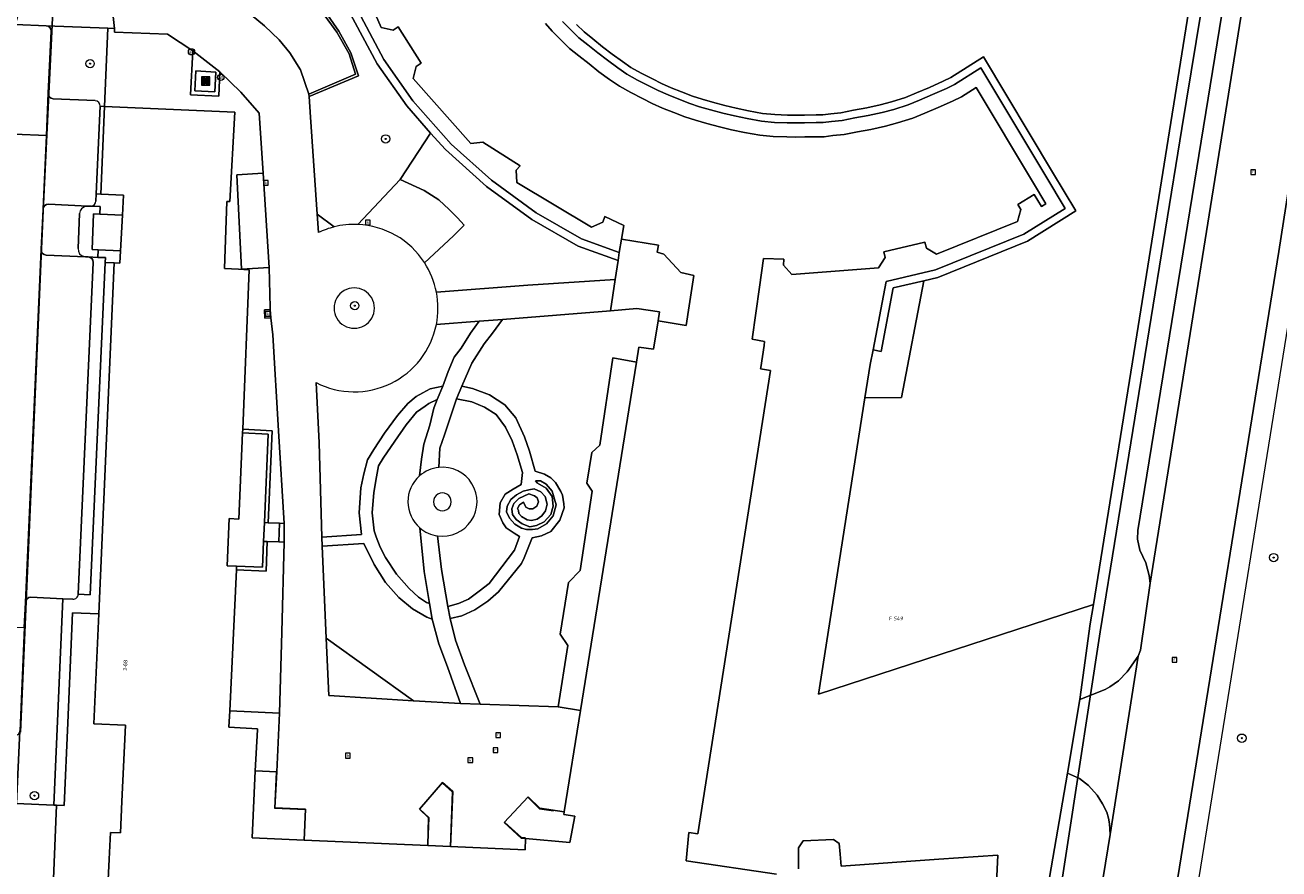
# Model space of a CAD drawing. Header units: metres. Extents: x 207466 to 209466, y 475780 to 477780.
# Tile 16 of 189: x 207901 to 208021, y 476201 to 476282. Entities that reach past the tile are written whole.
import ezdxf
from ezdxf.enums import TextEntityAlignment as Align

# ---------------------------------------------------------------- set-up
doc = ezdxf.new("R2010")
doc.units = ezdxf.units.M
doc.linetypes.add('IE-TERREINAFSCHEIDING-KUNSTMATIG', pattern=[0])
doc.layers.get('0').update_dxf_attribs({"color": 253, "linetype": 'CONTINUOUS'})
for name, color, linetype, lineweight, true_color in [('B-RO-GR-BEPLANTING_CULTUUR_BODEMBEDEKKER-GV', 7, 'CONTINUOUS', 0, 0x6d8a47), ('B-RO-GR-BEPLANTING_CULTUUR_HEESTERS-GV', 7, 'CONTINUOUS', 0, 0x6d8a47), ('B-RO-GR-BEPLANTING_CULTUUR_VASTE PLANTENVAK-GV', 7, 'CONTINUOUS', 0, 0x6d8a47), ('B-RO-GR-BOOM-S', 7, 'CONTINUOUS', 0, 0x6d8a47), ('B-RO-GR-GROENVOORZIENING-GV', 7, 'CONTINUOUS', 0, 0x6d8a47), ('B-RO-OG-BEBOUWING-GV', 7, 'CONTINUOUS', 0, 0xa50000), ('B-RO-OG-BEBOUWING_BORDES-GV', 7, 'CONTINUOUS', 0, 0xa50000)]:
    doc.layers.add(name, color=color, linetype=linetype, lineweight=lineweight, true_color=true_color)
for name, color, linetype, lineweight in [('B-RO-IE-MEUBILAIR_WEGMEUBILAIR-S', 253, 'CONTINUOUS', 0), ('B-RO-IE-TERREINAFSCHEIDING_KUNSTMATIG_HEKWERK-G', 253, 'IE-TERREINAFSCHEIDING-KUNSTMATIG', 0), ('B-RO-IE-TERREINAFSCHEIDING_KUNSTMATIG_MUUR-GV', 253, 'CONTINUOUS', 0), ('B-RO-OG-BEBOUWING-T18', 7, 'CONTINUOUS', 0), ('B-RO-OG-TERREIN_CULTUURSCHEIDING-GV', 253, 'CONTINUOUS', 0), ('B-RO-RI-GWA_KOLK-S', 253, 'CONTINUOUS', 0), ('B-RO-RI-GWA_RIOOLPUT-S', 253, 'CONTINUOUS', 0), ('B-RO-VH-ONVERHARD-GV', 253, 'CONTINUOUS', 0), ('B-RO-VH-VERHARDING_BEDRIJFSVLOERPLAAT-GV', 253, 'CONTINUOUS', 0), ('B-RO-VH-VERHARDING_BETON-GV', 253, 'CONTINUOUS', 0), ('B-RO-VH-VERHARDING_BETONSTRAATSTEEN-GV', 253, 'CONTINUOUS', 0), ('B-RO-VH-VERHARDING_GRASBETONSTEEN-GV', 253, 'CONTINUOUS', 0), ('B-RO-VH-VERHARDING_STRAATBAKSTEEN-GV', 253, 'CONTINUOUS', 0), ('B-RO-VH-VERHARDING_TEGEL-GV', 253, 'CONTINUOUS', 0), ('B-RO-VW-AFSLUITPAAL-S', 253, 'CONTINUOUS', 0), ('B-WE-KG-GRENS_PERCEEL-GV', 150, 'CONTINUOUS', 18), ('B-WE-KG-GRENS_PERCEEL-S', 150, 'CONTINUOUS', 25)]:
    doc.layers.add(name, color=color, linetype=linetype, lineweight=lineweight)
doc.styles.add('NLCS-ISO', font='NLCS-ISO.ttf')
doc.styles.add('NLCS-ISO-M200-T18', font='NLCS-ISO.ttf', dxfattribs={"height": 1.8})

# ---------------------------------------------------------------- blocks, each defined once
blk = doc.blocks.new('SIE-WEG_AFVAL_APART_PLAATS-SO1')
at = {"linetype": 'Continuous'}
for points in [[(-1.5, -1.5), (-0.25, -1.5), (-0.25, 1.5), (-1.5, 1.5)], [(1.5, 1.5), (0.25, 1.5), (0.25, -1.5), (1.5, -1.5)]]:
    blk.add_hatch(color=0, dxfattribs=at).paths.add_polyline_path(points)
h = blk.add_hatch(color=0, dxfattribs=at)
h.paths.add_polyline_path([(-1.5, -1.5), (-0.25, -1.5), (-0.25, 1.5), (-1.5, 1.5)])
h.paths.add_polyline_path([(1.5, 1.5), (0.25, 1.5), (0.25, -1.5), (1.5, -1.5)])
at = {"color": 0, "linetype": 'ByBlock', "lineweight": -2, "flags": 128}
for points in [[(-2, -2), (2, -2), (2, 2), (-2, 2), (-2, -2)], [(-1.5, -1.5), (-0.25, -1.5), (-0.25, 1.5), (-1.5, 1.5), (-1.5, -1.5)]]:
    blk.add_lwpolyline(points, dxfattribs=at)
at = {"color": 0, "linetype": 'ByBlock', "lineweight": -2, "extrusion": (0, 0, -1), "flags": 128}
blk.add_lwpolyline([(-1.5, -1.5), (-0.25, -1.5), (-0.25, 1.5), (-1.5, 1.5), (-1.5, -1.5)], dxfattribs=at)
blk = doc.blocks.new('SVW-AFSLUITPAAL-SO1')
at = {"lineweight": -2}
blk.add_circle((0, 0), 1.5, dxfattribs=at)
at = {"lineweight": -2, "insert": (0, 0), "char_height": 1.8, "attachment_point": 5, "line_spacing_factor": 0.8, "style": 'NLCS-ISO'}
blk.add_mtext('{\\C256;af}', dxfattribs=at)
blk = doc.blocks.new('SRI-KOLK-SO1')
at = {"color": 0, "linetype": 'ByBlock', "lineweight": -2, "flags": 128}
blk.add_lwpolyline([(-1.125, -1.125), (1.125, -1.125), (1.125, 1.125), (-1.125, 1.125), (-1.125, -1.125)], dxfattribs=at)
at = {"color": 0, "linetype": 'ByBlock', "lineweight": -2, "insert": (0, 0), "char_height": 1.5, "attachment_point": 5, "line_spacing_factor": 0.8, "style": 'NLCS-ISO'}
blk.add_mtext('{\\C0;k}', dxfattribs=at)
blk = doc.blocks.new('SRI-PUT_INSPECTIEPUT_RIOOLPUT-SO1')
at = {"color": 0, "linetype": 'ByBlock', "lineweight": -2, "flags": 128}
blk.add_lwpolyline([(-1.125, -1.125), (1.125, -1.125), (1.125, 1.125), (-1.125, 1.125), (-1.125, -1.125)], dxfattribs=at)
at = {"color": 0, "linetype": 'ByBlock', "lineweight": -2, "insert": (0, 0.2828), "char_height": 1.5, "attachment_point": 5, "line_spacing_factor": 0.8, "style": 'NLCS-ISO'}
blk.add_mtext('{\\C0;r}', dxfattribs=at)
blk = doc.blocks.new('SGR-BOOM_01-SO1')
at = {"linetype": 'Continuous'}
h = blk.add_hatch(color=0, dxfattribs=at)
edge = h.paths.add_edge_path()
edge.add_arc((0, 0), 0.25, 0, 360)
at = {"color": 0, "linetype": 'ByBlock', "lineweight": -2}
for radius in [2, 0.25]:
    blk.add_circle((0, 0), radius, dxfattribs=at)
blk = doc.blocks.new('SKG-PERCEELNUMMER-SO')
at = {"style": 'NLCS-ISO', "oblique": 10, "flags": 1}
blk.add_attdef('GEMEENTECODE', text='', height=1.8, dxfattribs=at).set_placement((0, 2.55), align=Align.MIDDLE_CENTER)
at = {"style": 'NLCS-ISO', "oblique": 10}
blk.add_attdef('SECTIE', text='', height=1.8, dxfattribs=at).set_placement((-0.5, 0), align=Align.MIDDLE_RIGHT)
blk.add_attdef('PERCEELNUMMER', text='', height=1.8, dxfattribs=at).set_placement((0.5, 0), align=Align.MIDDLE_LEFT)

msp = doc.modelspace()

# ---------------------------------------------------------------- linework, layer by layer
at = {"layer": 'B-RO-GR-BEPLANTING_CULTUUR_BODEMBEDEKKER-GV', "flags": 128}
for points in [[(207940.23, 476271.23), (207937.33, 476266.8), (207939.62, 476265.75), (207941, 476264.86), (207942.01, 476263.93), (207942.81, 476263.12), (207943.43, 476262.44), (207942.41, 476261.41), (207939.65, 476258.84)], [(207940.79, 476256.01), (207949.51, 476256.68), (207957.85, 476257.24), (207958.13, 476259.04), (207954.32, 476260.43), (207949.9, 476262.97), (207945.56, 476266.11), (207941.64, 476269.65), (207940.23, 476271.23)], [(207987.34, 476257.12), (207984.41, 476256.43), (207983.26, 476250.36), (207982.52, 476250.5), (207982.23, 476249.11), (207981.7, 476245.93), (207985.22, 476245.95), (207987.34, 476257.12)]]:
    msp.add_lwpolyline(points, dxfattribs=at)
at = {"layer": 'B-RO-GR-BEPLANTING_CULTUUR_BODEMBEDEKKER-GV'}
msp.add_arc((207932.91, 476254.49), 8.02, 10.9319, 32.8662, dxfattribs=at)
at = {"layer": 'B-RO-GR-BEPLANTING_CULTUUR_HEESTERS-GV', "flags": 128}
for points in [[(207909.39, 476281.24), (207903.49, 476281.48), (207903.68, 476281.43), (207903.84, 476281.32), (207903.94, 476281.15), (207903.97, 476280.96), (207903.7, 476275.03), (207903.73, 476274.83), (207903.83, 476274.67), (207903.99, 476274.55), (207904.18, 476274.5), (207908.17, 476274.33)], [(207908.65, 476273.8), (207909.07, 476273.78), (207909.39, 476281.24)], [(207924.23, 476267.39), (207923.86, 476273.12), (207922.08, 476275.13), (207920.1, 476277.09), (207919.98, 476274.74), (207917.29, 476274.88), (207917.51, 476279.08), (207915.09, 476280.69), (207910.03, 476280.87), (207910.01, 476281.22), (207909.39, 476281.24), (207909.07, 476273.78), (207921.51, 476273.21), (207921.05, 476264.69), (207920.75, 476264.7), (207920.54, 476258.27), (207921.86, 476258.21), (207922.9, 476258.16), (207922.29, 476242.93), (207925.08, 476242.78), (207924.71, 476233.99), (207925.8, 476233.94), (207926.24, 476233.92), (207925.7, 476242.78), (207925.16, 476251.93), (207924.95, 476253.58), (207924.4, 476253.54), (207924.35, 476254.34), (207924.9, 476254.38), (207924.89, 476254.55), (207924.79, 476258.39), (207922.16, 476258.23), (207921.71, 476267.25), (207924.23, 476267.39)], [(207907.82, 476264.24), (207907.72, 476264.24), (207908.65, 476264.2), (207908.62, 476263.47), (207910.79, 476263.38), (207910.89, 476265.29)], [(207910.89, 476265.29), (207908.71, 476265.4), (207908.28, 476265.42), (207908.24, 476264.72)], [(207910.61, 476259.98), (207908.48, 476260.08), (207908.44, 476259.35), (207909.15, 476259.32), (207909.13, 476258.85), (207909.98, 476258.81), (207910.55, 476258.78), (207910.61, 476259.98)], [(207926.23, 476232.12), (207925.72, 476232.15), (207924.62, 476232.2), (207924.51, 476229.37), (207921.67, 476229.49), (207921.04, 476216.02), (207925.78, 476215.8), (207926, 476223.53), (207926.23, 476232.12)], [(207900.66, 476207.16), (207904.22, 476207.01), (207905.08, 476226.72), (207902.04, 476226.86), (207901.85, 476226.83), (207901.68, 476226.73), (207901.57, 476226.57), (207901.52, 476226.38), (207901.41, 476223.99), (207900.97, 476214.11), (207900.66, 476207.16)]]:
    msp.add_lwpolyline(points, dxfattribs=at)
at = {"layer": 'B-RO-GR-BEPLANTING_CULTUUR_HEESTERS-GV'}
for centre, radius, start, end in [((207908.15, 476273.82), 0.502, 357.6963, 87.1454), ((207907.75, 476264.74), 0.499, 278.6007, 357.5323)]:
    msp.add_arc(centre, radius, start, end, dxfattribs=at)
at = {"layer": 'B-RO-GR-BEPLANTING_CULTUUR_VASTE PLANTENVAK-GV', "flags": 128}
for points in [[(207959.9, 476249.34), (207960.13, 476250.77), (207961.53, 476250.59), (207961.96, 476253.29), (207962.1, 476254.15), (207959.92, 476254.45), (207957.41, 476254.24), (207947.1, 476253.42), (207946.15, 476252.11), (207945.35, 476251.07), (207944.15, 476249.25), (207943.22, 476247.04), (207944.23, 476246.82), (207945.84, 476246.22), (207947.32, 476245.25), (207948.36, 476244.01), (207949.19, 476242.2), (207949.67, 476240.82), (207950.22, 476238.92), (207951.11, 476238.63), (207951.7, 476238.28), (207952.17, 476237.84), (207952.66, 476236.98), (207952.83, 476236.62), (207952.97, 476235.81), (207952.98, 476235.42), (207952.57, 476234.23), (207951.72, 476233.16), (207950.81, 476232.74), (207949.94, 476232.56), (207949.15, 476230.64), (207948.91, 476230.09), (207946.7, 476227.38), (207945.7, 476226.5), (207944.44, 476225.66), (207943.2, 476225.08), (207942.08, 476224.83), (207942.61, 476222.76), (207943.47, 476220.41), (207944.95, 476216.66), (207952.41, 476216.39), (207953.33, 476222.27), (207952.6, 476223.34), (207953.41, 476228.29), (207954.5, 476229.42), (207955.65, 476237.02), (207955.15, 476237.77), (207955.63, 476240.71), (207956.39, 476241.4), (207957.64, 476249.74), (207959.9, 476249.34)], [(207929.29, 476247.38), (207929.58, 476241.62), (207929.83, 476232.61), (207933.62, 476232.87), (207933.4, 476234.94), (207933.55, 476237.33), (207933.85, 476238.66), (207934.2, 476240.01), (207934.81, 476241), (207935.82, 476242.54), (207937.05, 476244.24), (207938.06, 476245.38), (207938.84, 476246.04), (207939.48, 476246.39), (207940.19, 476246.79), (207941.38, 476247.05), (207941.91, 476248.43), (207942.49, 476249.82), (207943.14, 476250.68), (207944.03, 476252.11), (207944.85, 476253.26)], [(207944.85, 476253.26), (207940.77, 476252.93)], [(207939.16, 476238.46), (207939.35, 476240.06), (207939.59, 476241.49), (207940.15, 476243.31), (207940.55, 476244.93), (207940.85, 476245.77), (207940.06, 476245.38), (207939.71, 476245.13), (207938.87, 476244.54), (207937.89, 476243.35), (207936.8, 476241.77), (207935.68, 476240.16), (207935.26, 476239.43), (207935.05, 476238.36), (207934.81, 476236.87), (207934.65, 476234.95), (207934.84, 476233.23), (207935.04, 476232.64), (207935.42, 476231.65), (207935.92, 476230.67), (207936.96, 476229.06), (207938.17, 476227.72), (207939.08, 476226.89), (207939.84, 476226.38), (207940.12, 476226.27), (207939.6, 476229.34), (207939.2, 476233.5)], [(207946.87, 476235.88), (207947.36, 476236.71), (207948.11, 476237.21), (207948.89, 476237.65), (207949, 476238.78), (207948.51, 476240.49), (207948.02, 476241.81), (207947.38, 476243.11), (207946.49, 476244.33), (207945.39, 476245.03), (207944.18, 476245.54), (207942.7, 476245.82), (207941.54, 476242.38), (207941.12, 476241.13), (207941, 476239.28)], [(207950.25, 476237.98), (207950.43, 476237.77), (207951.28, 476237.3), (207951.83, 476236.51), (207951.94, 476235.58), (207951.72, 476234.77), (207951.06, 476234.07), (207950.34, 476233.72), (207949.71, 476233.61), (207948.96, 476233.87), (207948.41, 476234.29), (207948.04, 476234.79), (207947.98, 476235.33), (207948.19, 476235.84), (207948.65, 476236.32), (207949.61, 476236.74), (207950.14, 476236.57), (207950.41, 476236.37), (207950.53, 476235.98), (207950.38, 476235.57), (207949.99, 476235.32), (207949.65, 476235.33), (207949.34, 476235.48), (207949.09, 476235.95), (207948.72, 476235.7), (207948.54, 476235.34), (207948.62, 476235.16), (207948.67, 476234.86), (207948.92, 476234.59), (207949.44, 476234.27), (207949.86, 476234.21), (207950.4, 476234.34), (207950.84, 476234.66), (207951.21, 476235.12), (207951.36, 476235.76), (207951.16, 476236.48), (207950.75, 476236.95), (207950.12, 476237.22), (207949.6, 476237.12), (207949.08, 476237.01), (207948.44, 476236.65), (207947.89, 476236.21), (207947.54, 476235.56), (207947.48, 476235.02), (207947.77, 476234.42), (207948.27, 476233.84), (207948.9, 476233.46), (207949.39, 476233.35), (207949.96, 476233.35), (207950.47, 476233.41), (207951.3, 476233.89), (207951.93, 476234.65), (207952.21, 476235.71), (207951.83, 476236.99), (207951.28, 476237.66), (207950.71, 476237.99), (207950.25, 476237.98)], [(207940.89, 476232.73), (207941.26, 476229.53), (207941.87, 476225.97), (207942.88, 476226.27), (207943.86, 476226.67), (207944.85, 476227.44), (207945.81, 476228.18), (207948.24, 476231.36), (207948.72, 476232.67), (207948.2, 476232.99), (207947.43, 476233.5), (207947.12, 476233.97), (207946.78, 476234.78), (207946.87, 476235.88)], [(207939.86, 476224.96), (207938.49, 476225.76), (207937.19, 476226.85), (207935.92, 476228.27), (207934.83, 476229.99), (207933.84, 476232.02), (207929.87, 476231.75), (207930.26, 476222.95), (207938.58, 476216.98), (207943.07, 476216.7), (207941.84, 476220.21), (207941.02, 476222.43), (207940.38, 476224.78), (207939.86, 476224.96)]]:
    msp.add_lwpolyline(points, dxfattribs=at)
at = {"layer": 'B-RO-GR-BEPLANTING_CULTUUR_VASTE PLANTENVAK-GV'}
for centre, radius, start, end in [((207932.93, 476254.5), 8, 242.8972, 348.6986), ((207941.36, 476236), 3.3, 261.7109, 96.2934), ((207941.36, 476236), 3.3, 131.74, 229.1841), ((207941.35, 476235.99), 0.85, 119.9957, 240.0043), ((207941.35, 476235.99), 0.85, 0.0084, 119.9998), ((207941.35, 476235.99), 0.85, 240.0002, 359.9916)]:
    msp.add_arc(centre, radius, start, end, dxfattribs=at)
at = {"layer": 'B-RO-GR-GROENVOORZIENING-GV', "flags": 128}
for points in [[(207932.32, 476283.08), (207935.11, 476277.84), (207937.94, 476273.82), (207940.23, 476271.23), (207941.64, 476269.65), (207945.56, 476266.11), (207949.9, 476262.97), (207954.32, 476260.43), (207958.13, 476259.04), (207958.24, 476259.81), (207954.65, 476261.12), (207950.32, 476263.61), (207946.04, 476266.71), (207942.18, 476270.18), (207938.53, 476274.29), (207935.76, 476278.24), (207933.01, 476283.41)], [(207952.82, 476281.88), (207953.64, 476281.06), (207954.39, 476280.33), (207955.25, 476279.65), (207956.19, 476278.89), (207957.12, 476278.18), (207958.11, 476277.46), (207958.97, 476276.85), (207960, 476276.29), (207961.07, 476275.74), (207961.98, 476275.28), (207962.91, 476274.87), (207963.94, 476274.46), (207964.99, 476274.06), (207965.93, 476273.74), (207966.97, 476273.45), (207968.16, 476273.13), (207969.25, 476272.86), (207970.46, 476272.61), (207971.85, 476272.37), (207973.07, 476272.25), (207974.29, 476272.2), (207975.08, 476272.19), (207975.96, 476272.2), (207977.06, 476272.22), (207977.74, 476272.23), (207978.53, 476272.33), (207979.54, 476272.42), (207980.77, 476272.68), (207982.04, 476272.9), (207983.36, 476273.19), (207984.47, 476273.49), (207985.85, 476273.91), (207986.94, 476274.37), (207988.18, 476274.9), (207989.53, 476275.49), (207990.28, 476275.86), (207992.81, 476277.47), (207999, 476267.12), (208000.84, 476264.03), (207996.9, 476261.55), (207988.45, 476258.15), (207983.76, 476257.05), (207982.52, 476250.5), (207983.26, 476250.36), (207984.41, 476256.43), (207987.34, 476257.12), (207988.68, 476257.43), (207997.24, 476260.88), (208001.86, 476263.79), (207999.64, 476267.5), (207993.06, 476278.52), (207989.92, 476276.52), (207989.21, 476276.17), (207987.88, 476275.58), (207986.65, 476275.06), (207985.59, 476274.62), (207984.27, 476274.21), (207983.19, 476273.92), (207981.9, 476273.63), (207980.63, 476273.42), (207979.42, 476273.16), (207978.45, 476273.07), (207977.69, 476272.98), (207977.05, 476272.97), (207975.95, 476272.95), (207975.08, 476272.94), (207974.31, 476272.95), (207973.12, 476273), (207971.95, 476273.11), (207970.6, 476273.35), (207969.42, 476273.6), (207968.34, 476273.85), (207967.17, 476274.17), (207966.16, 476274.45), (207965.24, 476274.76), (207964.21, 476275.16), (207963.2, 476275.56), (207962.3, 476275.96), (207961.41, 476276.41), (207960.35, 476276.95), (207959.37, 476277.49), (207958.55, 476278.07), (207957.57, 476278.78), (207956.65, 476279.48), (207955.71, 476280.23)], [(207955.71, 476280.23), (207954.89, 476280.9), (207954.17, 476281.59)], [(207904.22, 476207.01), (207904.47, 476207), (207905.22, 476206.97), (207905.56, 476214.88), (207906.02, 476225.39), (207908.52, 476225.28), (207909.98, 476258.81), (207909.13, 476258.85), (207907.71, 476227.1), (207906.56, 476227.15)], [(207906.04, 476226.68), (207905.08, 476226.72), (207904.22, 476207.01)]]:
    msp.add_lwpolyline(points, dxfattribs=at)
at = {"layer": 'B-RO-GR-GROENVOORZIENING-GV'}
for centre, radius, start, end in [((207932.93, 476254.5), 1.93, 120.0043, 239.9957), ((207932.93, 476254.5), 1.93, 359.9941, 120.0027), ((207932.93, 476254.5), 1.93, 239.9973, 0.0059), ((207906.06, 476227.18), 0.499, 267.3049, 357.5368)]:
    msp.add_arc(centre, radius, start, end, dxfattribs=at)
at = {"layer": 'B-RO-IE-TERREINAFSCHEIDING_KUNSTMATIG_HEKWERK-G', "flags": 128}
for points in [[(207925.48, 476210.15), (207925.3, 476206.7), (207928.23, 476206.57), (207928.1, 476203.67)], [(207941.35, 476209.09), (207942.3, 476208.28), (207942.08, 476203.05)], [(207949.56, 476207.72), (207950.63, 476206.66), (207951.96, 476206.46)], [(207940.03, 476204.19), (207940.08, 476205.8), (207939.21, 476206.62)], [(207949.29, 476203.87), (207948.9, 476203.9), (207947.33, 476205.35)]]:
    msp.add_lwpolyline(points, dxfattribs=at)
at = {"layer": 'B-RO-IE-TERREINAFSCHEIDING_KUNSTMATIG_MUUR-GV', "flags": 128}
for points in [[(207933.33, 476276.69), (207932.62, 476278.88), (207931.46, 476280.95), (207930.14, 476282.85), (207928.61, 476284.47), (207926.53, 476286.34), (207924.59, 476287.7), (207921.87, 476283.52), (207922.01, 476283.42), (207924.65, 476287.41), (207926.39, 476286.18), (207928.43, 476284.35), (207929.91, 476282.76), (207931.27, 476280.88), (207932.44, 476278.79), (207933.05, 476276.84), (207928.58, 476274.94), (207928.61, 476274.73), (207933.33, 476276.69)], [(207925.08, 476242.78), (207922.29, 476242.93), (207922.27, 476242.58), (207924.71, 476242.45), (207924.36, 476234.01), (207924.71, 476233.99), (207925.08, 476242.78)], [(207921.68, 476229.84), (207921.67, 476229.49), (207924.51, 476229.37), (207924.62, 476232.2), (207924.27, 476232.21), (207924.18, 476229.73), (207921.68, 476229.84)]]:
    msp.add_lwpolyline(points, dxfattribs=at)
at = {"layer": 'B-RO-OG-BEBOUWING-GV', "flags": 128}
for points in [[(207932.19, 476288.92), (207935.49, 476281.31), (207936.65, 476281.07), (207937.12, 476281.39), (207939.33, 476277.9), (207938.85, 476277.6), (207938.57, 476276.45), (207944.06, 476270.23), (207945.23, 476270.36), (207948.77, 476268.1), (207948.4, 476267.67), (207948.48, 476266.49), (207955.6, 476262.23), (207956.68, 476262.72), (207956.88, 476263.25), (207958.7, 476262.39), (207958.47, 476261.1), (207962.01, 476260.51), (207961.86, 476259.86), (207962.5, 476259.65), (207964.12, 476257.9), (207965.36, 476257.6), (207964.94, 476254.73), (207964.65, 476252.84), (207961.96, 476253.29), (207961.53, 476250.59), (207960.13, 476250.77), (207959.9, 476249.34), (207954.56, 476216.05), (207953, 476206.35), (207952.97, 476206.12), (207954.01, 476205.96), (207953.53, 476203.44), (207949.29, 476203.82), (207949.27, 476202.73), (207942.13, 476203.05), (207939.95, 476203.14), (207928.15, 476203.67), (207923.17, 476203.89), (207923.48, 476210.29), (207923.68, 476214.2), (207923.68, 476214.28), (207920.96, 476214.44), (207921.04, 476216.02), (207921.67, 476229.49), (207921.68, 476229.84), (207920.78, 476229.88), (207920.99, 476234.38), (207921.89, 476234.34), (207922.27, 476242.58), (207922.29, 476242.93), (207922.9, 476258.16), (207921.86, 476258.21), (207920.54, 476258.27), (207920.75, 476264.7), (207921.05, 476264.69), (207921.51, 476273.21), (207909.07, 476273.78), (207908.71, 476265.4), (207910.89, 476265.29), (207910.79, 476263.38), (207910.61, 476259.98), (207910.55, 476258.78), (207909.98, 476258.81), (207908.52, 476225.28), (207908.06, 476214.77), (207911.07, 476214.65), (207910.74, 476207.36), (207910.61, 476204.35), (207909.65, 476204.39), (207909.53, 476201.83), (207909.34, 476197.92)], [(207973.28, 476200.39), (207964.64, 476201.67), (207964.89, 476204.39), (207965.75, 476204.26), (207972.71, 476248.53), (207971.74, 476248.71), (207971.76, 476248.83), (207972.08, 476250.94), (207972.13, 476251.32), (207970.95, 476251.53), (207971.65, 476256.51), (207972.03, 476259.23), (207973.98, 476259.18), (207973.95, 476258.6), (207974.74, 476257.72), (207983.01, 476258.34), (207983.66, 476259.32), (207983.53, 476259.89), (207987.46, 476260.81), (207987.59, 476260.24), (207988.57, 476259.66), (207996.3, 476262.77), (207996.62, 476263.91), (207996.34, 476264.41), (207997.9, 476265.34), (207998.58, 476264.21), (207999, 476264.47), (207997.84, 476266.43), (207992.36, 476275.59), (207990.95, 476274.68), (207990.1, 476274.27), (207988.72, 476273.66), (207987.46, 476273.12), (207986.31, 476272.64), (207984.84, 476272.19), (207983.69, 476271.88), (207982.3, 476271.57), (207981.02, 476271.35), (207979.74, 476271.09), (207978.67, 476270.98), (207977.82, 476270.88), (207977.08, 476270.88), (207975.98, 476270.85), (207975.08, 476270.84), (207974.26, 476270.85), (207972.97, 476270.91), (207971.67, 476271.03), (207970.2, 476271.29), (207968.96, 476271.55), (207967.82, 476271.82), (207966.62, 476272.15), (207965.54, 476272.45), (207964.53, 476272.79), (207963.45, 476273.2), (207962.38, 476273.62), (207961.4, 476274.06), (207960.46, 476274.53), (207959.36, 476275.09), (207958.26, 476275.7), (207957.33, 476276.36), (207956.31, 476277.09), (207955.36, 476277.83), (207954.4, 476278.59), (207953.5, 476279.32), (207952.7, 476280.09), (207951.84, 476280.96), (207951.19, 476281.7)], [(207993.8, 476189.55), (207994.42, 476202.22), (207988.79, 476201.83), (207979.44, 476201.18), (207979.34, 476202.33), (207979.25, 476203.34), (207978.73, 476203.73), (207975.82, 476203.58), (207975.39, 476202.93), (207975.39, 476202.04), (207975.38, 476200.9)]]:
    msp.add_lwpolyline(points, dxfattribs=at)
at = {"layer": 'B-RO-OG-BEBOUWING_BORDES-GV', "flags": 128}
msp.add_lwpolyline([(207908.02, 476263.5), (207907.88, 476260.1), (207908.48, 476260.08), (207910.61, 476259.98), (207910.79, 476263.38), (207908.62, 476263.47), (207908.02, 476263.5)], dxfattribs=at)
at = {"layer": 'B-RO-OG-TERREIN_CULTUURSCHEIDING-GV', "flags": 128}
for points in [[(208030.34, 476312.93), (208029.85, 476313.01), (208026.83, 476294.46), (208023.99, 476277.51), (208021.25, 476259.9), (208011.61, 476200.08), (208011.14, 476197.12), (208012.78, 476196.76), (208011.63, 476189.55)], [(208013.65, 476189.55), (208031.03, 476189.55), (208031.92, 476194.58), (208032.42, 476197.44), (208032.75, 476199.28), (208032.88, 476200.08), (208034.41, 476209.94), (208034.83, 476212.57), (208036.46, 476223.03), (208038.34, 476230.01), (208043.26, 476259.47), (208045.89, 476276.4), (208049, 476294.96), (208050.99, 476308), (208031.5, 476310.73), (208028.81, 476294.14), (208025.97, 476277.19), (208023.22, 476259.58), (208013.62, 476200.08), (208013.39, 476198.67), (208015.05, 476198.3), (208013.65, 476189.55)], [(207954.17, 476281.59), (207954.89, 476280.9), (207955.71, 476280.23), (207956.65, 476279.48), (207957.57, 476278.78), (207958.55, 476278.07), (207959.37, 476277.49), (207960.35, 476276.95), (207961.41, 476276.41), (207962.3, 476275.96), (207963.2, 476275.56), (207964.21, 476275.16), (207965.24, 476274.76), (207966.16, 476274.45), (207967.17, 476274.17), (207968.34, 476273.85), (207969.42, 476273.6), (207970.6, 476273.35), (207971.95, 476273.11), (207973.12, 476273), (207974.31, 476272.95), (207975.08, 476272.94), (207975.95, 476272.95), (207977.05, 476272.97), (207977.69, 476272.98), (207978.45, 476273.07), (207979.42, 476273.16), (207980.63, 476273.42), (207981.9, 476273.63), (207983.19, 476273.92), (207984.27, 476274.21), (207985.59, 476274.62), (207986.65, 476275.06), (207987.88, 476275.58), (207989.21, 476276.17), (207989.92, 476276.52), (207993.06, 476278.52), (207999.64, 476267.5), (208001.86, 476263.79), (207997.24, 476260.88), (207988.68, 476257.43), (207987.34, 476257.12), (207985.22, 476245.95), (207981.7, 476245.93), (207977.28, 476217.6), (208003.55, 476226.19), (208007.69, 476251.94), (208014.62, 476295.15)], [(207917.83, 476285.08), (207918.08, 476285.73), (207919.02, 476285.38), (207918.77, 476284.72), (207920.31, 476284.13), (207921.87, 476283.52), (207924.59, 476287.7), (207926.53, 476286.34), (207928.61, 476284.47), (207930.14, 476282.85), (207931.46, 476280.95), (207932.62, 476278.88), (207933.33, 476276.69), (207928.61, 476274.73), (207928.74, 476272.76), (207929.38, 476263.49), (207931.01, 476262.26)], [(207933.27, 476262.49), (207937.33, 476266.8), (207940.23, 476271.23), (207937.94, 476273.82), (207935.11, 476277.84), (207932.32, 476283.08)], [(208023.22, 476259.58), (208013.62, 476200.08), (208013.39, 476198.67), (208015.05, 476198.3), (208013.65, 476189.55)]]:
    msp.add_lwpolyline(points, dxfattribs=at)
at = {"layer": 'B-RO-OG-TERREIN_CULTUURSCHEIDING-GV'}
msp.add_arc((207932.93, 476254.54), 7.96, 87.5586, 103.963, dxfattribs=at)
at = {"layer": 'B-RO-VH-ONVERHARD-GV', "flags": 128}
for points in [[(207933.01, 476283.41), (207935.76, 476278.24), (207938.53, 476274.29), (207942.18, 476270.18), (207946.04, 476266.71), (207950.32, 476263.61), (207954.65, 476261.12), (207958.24, 476259.81), (207958.47, 476261.1), (207958.7, 476262.39), (207956.88, 476263.25), (207956.68, 476262.72), (207955.6, 476262.23), (207948.48, 476266.49), (207948.4, 476267.67), (207948.77, 476268.1), (207945.23, 476270.36), (207944.06, 476270.23), (207938.57, 476276.45), (207938.85, 476277.6), (207939.33, 476277.9), (207937.12, 476281.39), (207936.65, 476281.07), (207935.49, 476281.31), (207932.19, 476288.92)], [(207951.19, 476281.7), (207951.84, 476280.96), (207952.7, 476280.09), (207953.5, 476279.32), (207954.4, 476278.59), (207955.36, 476277.83), (207956.31, 476277.09), (207957.33, 476276.36), (207958.26, 476275.7), (207959.36, 476275.09), (207960.46, 476274.53), (207961.4, 476274.06), (207962.38, 476273.62), (207963.45, 476273.2), (207964.53, 476272.79), (207965.54, 476272.45), (207966.62, 476272.15), (207967.82, 476271.82), (207968.96, 476271.55), (207970.2, 476271.29), (207971.67, 476271.03), (207972.97, 476270.91), (207974.26, 476270.85), (207975.08, 476270.84), (207975.98, 476270.85), (207977.08, 476270.88), (207977.82, 476270.88), (207978.67, 476270.98), (207979.74, 476271.09), (207981.02, 476271.35), (207982.3, 476271.57), (207983.69, 476271.88), (207984.84, 476272.19), (207986.31, 476272.64), (207987.46, 476273.12), (207988.72, 476273.66), (207990.1, 476274.27), (207990.95, 476274.68), (207992.36, 476275.59), (207997.84, 476266.43), (207999, 476264.47), (207998.58, 476264.21), (207997.9, 476265.34), (207996.34, 476264.41), (207996.62, 476263.91), (207996.3, 476262.77), (207988.57, 476259.66), (207987.59, 476260.24), (207987.46, 476260.81), (207983.53, 476259.89), (207983.66, 476259.32), (207983.01, 476258.34), (207974.74, 476257.72), (207973.95, 476258.6), (207973.98, 476259.18), (207972.03, 476259.23), (207971.65, 476256.51), (207970.95, 476251.53), (207972.13, 476251.32), (207972.08, 476250.94), (207971.76, 476248.83), (207971.74, 476248.71), (207972.71, 476248.53), (207965.75, 476204.26), (207964.89, 476204.39), (207964.64, 476201.67), (207973.28, 476200.39)], [(208002.25, 476217.09), (208003.24, 476224.33), (208003.55, 476226.19), (207977.28, 476217.6), (207981.7, 476245.93), (207982.23, 476249.11), (207982.52, 476250.5), (207983.76, 476257.05), (207988.45, 476258.15), (207996.9, 476261.55), (208000.84, 476264.03), (207999, 476267.12), (207992.81, 476277.47), (207990.28, 476275.86), (207989.53, 476275.49), (207988.18, 476274.9), (207986.94, 476274.37), (207985.85, 476273.91), (207984.47, 476273.49), (207983.36, 476273.19), (207982.04, 476272.9), (207980.77, 476272.68), (207979.54, 476272.42), (207978.53, 476272.33), (207977.74, 476272.23), (207977.06, 476272.22), (207975.96, 476272.2), (207975.08, 476272.19), (207974.29, 476272.2), (207973.07, 476272.25), (207971.85, 476272.37), (207970.46, 476272.61), (207969.25, 476272.86), (207968.16, 476273.13), (207966.97, 476273.45), (207965.93, 476273.74), (207964.99, 476274.06), (207963.94, 476274.46), (207962.91, 476274.87), (207961.98, 476275.28), (207961.07, 476275.74), (207960, 476276.29), (207958.97, 476276.85), (207958.11, 476277.46), (207957.12, 476278.18), (207956.19, 476278.89), (207955.25, 476279.65), (207954.39, 476280.33), (207953.64, 476281.06), (207952.82, 476281.88)], [(207904.96, 476189.55), (207908.95, 476189.55), (207909.34, 476197.92), (207909.53, 476201.83), (207909.65, 476204.39), (207910.61, 476204.35), (207910.74, 476207.36), (207911.07, 476214.65), (207908.06, 476214.77), (207908.52, 476225.28), (207906.02, 476225.39), (207905.56, 476214.88), (207905.22, 476206.97), (207904.47, 476207), (207903.9, 476192.92), (207905.1, 476192.87), (207904.96, 476189.55)], [(207997.58, 476189.55), (207999.37, 476200.08), (208001.07, 476210.06), (208002.25, 476217.09)], [(207975.38, 476200.9), (207975.39, 476202.04), (207975.39, 476202.93), (207975.82, 476203.58), (207978.73, 476203.73), (207979.25, 476203.34), (207979.34, 476202.33), (207979.44, 476201.18), (207988.79, 476201.83), (207994.42, 476202.22), (207993.8, 476189.55)]]:
    msp.add_lwpolyline(points, dxfattribs=at)
at = {"layer": 'B-RO-VH-VERHARDING_BEDRIJFSVLOERPLAAT-GV', "flags": 128}
for points in [[(207908.62, 476263.47), (207908.65, 476264.2), (207907.72, 476264.24), (207907.47, 476264.25), (207907.33, 476264.24)], [(207906.69, 476263.53), (207906.54, 476260.19)], [(207907.11, 476259.43), (207907.26, 476259.41), (207907.51, 476259.39), (207908.44, 476259.35), (207908.48, 476260.08), (207907.88, 476260.1), (207908.02, 476263.5), (207908.62, 476263.47)], [(207925.8, 476233.94), (207924.71, 476233.99), (207924.36, 476234.01), (207924.27, 476232.21), (207924.62, 476232.2), (207925.72, 476232.15), (207925.8, 476233.94)]]:
    msp.add_lwpolyline(points, dxfattribs=at)
at = {"layer": 'B-RO-VH-VERHARDING_BEDRIJFSVLOERPLAAT-GV'}
for centre, radius, start, end in [((207907.44, 476263.5), 0.747, 98.5198, 177.5326), ((207907.29, 476260.15), 0.75, 177.4206, 256.271)]:
    msp.add_arc(centre, radius, start, end, dxfattribs=at)
at = {"layer": 'B-RO-VH-VERHARDING_BETON-GV', "flags": 128}
for points in [[(207917.81, 476277.16), (207917.71, 476275.26), (207919.61, 476275.16), (207919.71, 476277.06), (207917.81, 476277.16)], [(207910.79, 476263.38), (207908.62, 476263.47), (207908.02, 476263.5), (207907.88, 476260.1), (207908.48, 476260.08), (207910.61, 476259.98), (207910.79, 476263.38)], [(207925.53, 476210.2), (207923.48, 476210.29), (207923.17, 476203.89), (207928.15, 476203.67), (207928.28, 476206.62), (207925.35, 476206.75), (207925.53, 476210.2)], [(207939.95, 476203.14), (207942.13, 476203.05), (207942.35, 476208.3), (207941.35, 476209.16), (207939.15, 476206.62), (207940.03, 476205.78), (207939.95, 476203.14)], [(207953, 476206.35), (207950.65, 476206.7), (207949.56, 476207.79), (207947.26, 476205.34), (207948.88, 476203.85), (207949.29, 476203.82), (207953.53, 476203.44), (207954.01, 476205.96), (207952.97, 476206.12), (207953, 476206.35)]]:
    msp.add_lwpolyline(points, dxfattribs=at)
at = {"layer": 'B-RO-VH-VERHARDING_BETONSTRAATSTEEN-GV', "flags": 128}
for points in [[(208002.81, 476189.55), (208009.95, 476189.55), (208011.14, 476197.12), (208011.61, 476200.08), (208021.25, 476259.9), (208023.99, 476277.51), (208026.83, 476294.46), (208029.85, 476313.01), (208030.1, 476314.49), (208030.33, 476315.99), (208023.17, 476317.1), (208020.31, 476298.09), (208020.22, 476296.75), (208020.02, 476295.73), (208019.35, 476292.34), (208018.67, 476288.89), (208008.98, 476228.21), (208008.06, 476221.8), (208007.84, 476221.24), (208005.14, 476204.19), (208004.49, 476200.08), (208002.81, 476189.55)], [(208018.67, 476288.89), (208018.17, 476287.83), (208017.77, 476287.33), (208017.04, 476286.68), (208016.44, 476285.92), (208016.23, 476285.18), (208007.78, 476233.26), (208007.77, 476232.43), (208008, 476231.38), (208008.56, 476230.16), (208008.88, 476228.95), (208008.98, 476228.21), (208018.67, 476288.89)], [(207922.01, 476283.42), (207924.37, 476281.47), (207925.77, 476280.12), (207926.78, 476278.88), (207927.78, 476277.26), (207928.58, 476274.94), (207933.05, 476276.84), (207932.44, 476278.79), (207931.27, 476280.88), (207929.91, 476282.76), (207928.43, 476284.35), (207926.39, 476286.18), (207924.65, 476287.41), (207922.01, 476283.42)], [(207928.61, 476274.73), (207928.58, 476274.94), (207927.78, 476277.26), (207926.78, 476278.88), (207925.77, 476280.12), (207924.37, 476281.47), (207922.01, 476283.42), (207921.87, 476283.52), (207920.31, 476284.13), (207918.77, 476284.72), (207917.83, 476285.08)], [(207909.8, 476283.23), (207910.01, 476281.22), (207910.03, 476280.87), (207915.09, 476280.69), (207917.51, 476279.08), (207920.1, 476277.09), (207922.08, 476275.13), (207923.86, 476273.12), (207924.23, 476267.39), (207924.79, 476258.39), (207924.89, 476254.55), (207924.9, 476254.38), (207924.95, 476253.58), (207925.16, 476251.93), (207925.7, 476242.78), (207926.24, 476233.92), (207926.23, 476232.12), (207926, 476223.53), (207925.78, 476215.8), (207925.53, 476210.2), (207925.35, 476206.75), (207928.28, 476206.62), (207928.15, 476203.67), (207939.95, 476203.14), (207940.03, 476205.78), (207939.15, 476206.62), (207941.35, 476209.16), (207942.35, 476208.3), (207942.13, 476203.05), (207949.27, 476202.73), (207949.29, 476203.82), (207948.88, 476203.85), (207947.26, 476205.34), (207949.56, 476207.79), (207950.65, 476206.7), (207953, 476206.35), (207954.56, 476216.05), (207952.41, 476216.39), (207944.95, 476216.66), (207943.07, 476216.7), (207938.58, 476216.98), (207930.5, 476217.48), (207930.26, 476222.95), (207929.87, 476231.75), (207929.83, 476232.61), (207929.58, 476241.62), (207929.29, 476247.38)], [(207908.17, 476274.33), (207904.18, 476274.5), (207903.99, 476274.55), (207903.83, 476274.67), (207903.73, 476274.83), (207903.7, 476275.03), (207903.52, 476270.98), (207903.2, 476263.94), (207903.25, 476264.13), (207903.37, 476264.29), (207903.53, 476264.39), (207903.73, 476264.42), (207907.47, 476264.25), (207907.72, 476264.24), (207907.82, 476264.24)], [(207929.5, 476261.73), (207929.38, 476263.49), (207928.74, 476272.76), (207928.61, 476274.73)], [(207908.24, 476264.72), (207908.28, 476265.42), (207908.65, 476273.8)], [(207903.03, 476260.09), (207903.2, 476263.94), (207903.52, 476270.98), (207897.33, 476271.26)], [(207924.23, 476267.39), (207921.71, 476267.25), (207922.16, 476258.23), (207924.79, 476258.39), (207924.23, 476267.39)], [(207942.01, 476263.93), (207941, 476264.86), (207939.62, 476265.75), (207937.33, 476266.8), (207933.27, 476262.49)], [(207939.65, 476258.84), (207942.41, 476261.41), (207943.43, 476262.44), (207942.81, 476263.12), (207942.01, 476263.93)], [(207895.2, 476224.27), (207901.41, 476223.99), (207901.52, 476226.38), (207903.03, 476260.09)], [(207907.98, 476258.87), (207907.95, 476259.07), (207907.85, 476259.23), (207907.69, 476259.35), (207907.51, 476259.39), (207907.26, 476259.41), (207903.51, 476259.57), (207903.32, 476259.62), (207903.16, 476259.73), (207903.06, 476259.9), (207903.03, 476260.09), (207901.52, 476226.38), (207901.57, 476226.57), (207901.68, 476226.73), (207901.85, 476226.83), (207902.04, 476226.86), (207905.08, 476226.72), (207906.04, 476226.68)], [(207906.56, 476227.15), (207907.98, 476258.87)], [(207940.77, 476252.93), (207944.85, 476253.26), (207947.1, 476253.42), (207957.41, 476254.24), (207957.85, 476257.24)], [(207957.85, 476257.24), (207949.51, 476256.68), (207940.79, 476256.01)], [(207924.9, 476254.38), (207924.35, 476254.34), (207924.4, 476253.54), (207924.95, 476253.58), (207924.9, 476254.38)], [(207943.22, 476247.04), (207944.15, 476249.25), (207945.35, 476251.07), (207946.15, 476252.11), (207947.1, 476253.42), (207944.85, 476253.26), (207944.03, 476252.11), (207943.14, 476250.68), (207942.49, 476249.82), (207941.91, 476248.43), (207941.38, 476247.05), (207940.85, 476245.77), (207940.55, 476244.93), (207940.15, 476243.31), (207939.59, 476241.49), (207939.35, 476240.06), (207939.16, 476238.46)], [(207940.85, 476245.77), (207941.38, 476247.05), (207940.19, 476246.79), (207939.48, 476246.39), (207938.84, 476246.04), (207938.06, 476245.38), (207937.05, 476244.24), (207935.82, 476242.54), (207934.81, 476241), (207934.2, 476240.01), (207933.85, 476238.66), (207933.55, 476237.33), (207933.4, 476234.94), (207933.62, 476232.87), (207929.83, 476232.61), (207929.87, 476231.75), (207933.84, 476232.02), (207934.83, 476229.99), (207935.92, 476228.27), (207937.19, 476226.85), (207938.49, 476225.76), (207939.86, 476224.96), (207940.38, 476224.78), (207940.12, 476226.27), (207939.84, 476226.38), (207939.08, 476226.89), (207938.17, 476227.72), (207936.96, 476229.06), (207935.92, 476230.67), (207935.42, 476231.65), (207935.04, 476232.64), (207934.84, 476233.23), (207934.65, 476234.95), (207934.81, 476236.87), (207935.05, 476238.36), (207935.26, 476239.43), (207935.68, 476240.16), (207936.8, 476241.77), (207937.89, 476243.35), (207938.87, 476244.54), (207939.71, 476245.13), (207940.06, 476245.38), (207940.85, 476245.77)], [(207941, 476239.28), (207941.12, 476241.13), (207941.54, 476242.38), (207942.7, 476245.82), (207943.22, 476247.04)], [(207943.22, 476247.04), (207942.7, 476245.82), (207944.18, 476245.54), (207945.39, 476245.03), (207946.49, 476244.33), (207947.38, 476243.11), (207948.02, 476241.81), (207948.51, 476240.49), (207949, 476238.78), (207948.89, 476237.65), (207948.11, 476237.21), (207947.36, 476236.71), (207946.87, 476235.88), (207946.78, 476234.78), (207947.12, 476233.97), (207947.43, 476233.5), (207948.2, 476232.99), (207948.72, 476232.67), (207948.24, 476231.36), (207945.81, 476228.18), (207944.85, 476227.44), (207943.86, 476226.67), (207942.88, 476226.27), (207941.87, 476225.97), (207942.08, 476224.83), (207943.2, 476225.08), (207944.44, 476225.66), (207945.7, 476226.5), (207946.7, 476227.38), (207948.91, 476230.09), (207949.15, 476230.64), (207949.94, 476232.56), (207950.81, 476232.74), (207951.72, 476233.16), (207952.57, 476234.23), (207952.98, 476235.42), (207952.97, 476235.81), (207952.83, 476236.62), (207952.66, 476236.98), (207952.17, 476237.84), (207951.7, 476238.28), (207951.11, 476238.63), (207950.22, 476238.92), (207949.67, 476240.82), (207949.19, 476242.2), (207948.36, 476244.01), (207947.32, 476245.25), (207945.84, 476246.22), (207944.23, 476246.82), (207943.22, 476247.04)], [(207950.25, 476237.98), (207950.71, 476237.99), (207951.28, 476237.66), (207951.83, 476236.99), (207952.21, 476235.71), (207951.93, 476234.65), (207951.3, 476233.89), (207950.47, 476233.41), (207949.96, 476233.35), (207949.39, 476233.35), (207948.9, 476233.46), (207948.27, 476233.84), (207947.77, 476234.42), (207947.48, 476235.02), (207947.54, 476235.56), (207947.89, 476236.21), (207948.44, 476236.65), (207949.08, 476237.01), (207949.6, 476237.12), (207950.12, 476237.22), (207950.75, 476236.95), (207951.16, 476236.48), (207951.36, 476235.76), (207951.21, 476235.12), (207950.84, 476234.66), (207950.4, 476234.34), (207949.86, 476234.21), (207949.44, 476234.27), (207948.92, 476234.59), (207948.67, 476234.86), (207948.62, 476235.16), (207948.54, 476235.34), (207948.72, 476235.7), (207949.09, 476235.95), (207949.34, 476235.48), (207949.65, 476235.33), (207949.99, 476235.32), (207950.38, 476235.57), (207950.53, 476235.98), (207950.41, 476236.37), (207950.14, 476236.57), (207949.61, 476236.74), (207948.65, 476236.32), (207948.19, 476235.84), (207947.98, 476235.33), (207948.04, 476234.79), (207948.41, 476234.29), (207948.96, 476233.87), (207949.71, 476233.61), (207950.34, 476233.72), (207951.06, 476234.07), (207951.72, 476234.77), (207951.94, 476235.58), (207951.83, 476236.51), (207951.28, 476237.3), (207950.43, 476237.77), (207950.25, 476237.98)], [(207926.24, 476233.92), (207925.8, 476233.94), (207925.72, 476232.15), (207926.23, 476232.12), (207926.24, 476233.92)], [(207939.2, 476233.5), (207939.6, 476229.34), (207940.12, 476226.27), (207940.38, 476224.78), (207941.02, 476222.43), (207941.84, 476220.21), (207943.07, 476216.7), (207944.95, 476216.66), (207943.47, 476220.41), (207942.61, 476222.76), (207942.08, 476224.83), (207941.87, 476225.97)], [(207941.87, 476225.97), (207941.26, 476229.53), (207940.89, 476232.73)], [(208007.84, 476221.24), (208006.79, 476219.73), (208005.94, 476218.88), (208005.12, 476218.3), (208004.66, 476218.06), (208002.25, 476217.09), (208001.07, 476210.06), (208002.22, 476209.55), (208003.09, 476208.88), (208003.91, 476207.94), (208004.42, 476207.14), (208004.83, 476206.32), (208005, 476205.77), (208005.09, 476205.21), (208005.14, 476204.19), (208007.84, 476221.24)], [(207925.78, 476215.8), (207921.04, 476216.02), (207920.96, 476214.44), (207923.68, 476214.28), (207923.68, 476214.2), (207923.48, 476210.29), (207925.53, 476210.2), (207925.78, 476215.8)]]:
    msp.add_lwpolyline(points, dxfattribs=at)
at = {"layer": 'B-RO-VH-VERHARDING_BETONSTRAATSTEEN-GV'}
for centre, radius, start, end in [((207908.15, 476273.82), 0.502, 357.6963, 87.1454), ((207907.75, 476264.74), 0.499, 278.6007, 357.5323), ((207932.93, 476254.5), 7.99, 103.8869, 115.3822), ((207932.93, 476254.54), 7.96, 87.5586, 103.963), ((207932.93, 476254.5), 8, 32.9056, 87.5815), ((207932.93, 476254.5), 8, 32.9056, 87.5815), ((207932.91, 476254.49), 8.02, 10.9319, 32.8662), ((207932.93, 476254.5), 1.93, 120.0043, 239.9957), ((207932.93, 476254.5), 1.93, 359.9941, 120.0027), ((207932.96, 476254.5), 7.97, 348.6467, 10.9444), ((207932.96, 476254.5), 7.97, 348.6467, 10.9444), ((207932.93, 476254.5), 1.93, 239.9973, 0.0059), ((207932.93, 476254.5), 8, 242.8972, 348.6986), ((207941.36, 476236), 3.3, 96.2552, 131.7219), ((207941.36, 476236), 3.3, 96.2552, 131.7219), ((207941.36, 476236), 3.3, 261.7109, 96.2934), ((207941.36, 476236), 3.3, 131.74, 229.1841), ((207941.35, 476235.99), 0.85, 119.9957, 240.0043), ((207941.35, 476235.99), 0.85, 0.0084, 119.9998), ((207941.35, 476235.99), 0.85, 240.0002, 359.9916), ((207941.36, 476236), 3.3, 229.2048, 261.7124), ((207941.36, 476236), 3.3, 229.2048, 261.7124), ((207906.06, 476227.18), 0.499, 267.3049, 357.5368)]:
    msp.add_arc(centre, radius, start, end, dxfattribs=at)
at = {"layer": 'B-RO-VH-VERHARDING_GRASBETONSTEEN-GV', "flags": 128}
for points in [[(207929.38, 476263.49), (207929.5, 476261.73)], [(207931.01, 476262.26), (207929.38, 476263.49)], [(207930.26, 476222.95), (207930.5, 476217.48), (207938.58, 476216.98), (207930.26, 476222.95)]]:
    msp.add_lwpolyline(points, dxfattribs=at)
at = {"layer": 'B-RO-VH-VERHARDING_GRASBETONSTEEN-GV'}
msp.add_arc((207932.93, 476254.5), 7.99, 103.8869, 115.3822, dxfattribs=at)
at = {"layer": 'B-RO-VH-VERHARDING_STRAATBAKSTEEN-GV', "flags": 128}
msp.add_lwpolyline([(207903.97, 476280.96), (207903.94, 476281.15), (207903.84, 476281.32), (207903.68, 476281.43), (207903.49, 476281.48), (207900.54, 476281.61), (207900.45, 476281.33), (207897.94, 476273.19), (207897.33, 476271.26), (207903.52, 476270.98), (207903.7, 476275.03), (207903.97, 476280.96)], dxfattribs=at)
at = {"layer": 'B-RO-VH-VERHARDING_TEGEL-GV', "flags": 128}
for points in [[(208014.62, 476295.15), (208007.69, 476251.94), (208003.55, 476226.19), (208003.24, 476224.33), (208002.25, 476217.09), (208004.66, 476218.06), (208005.12, 476218.3), (208005.94, 476218.88), (208006.79, 476219.73), (208007.84, 476221.24), (208008.06, 476221.8), (208008.98, 476228.21), (208008.88, 476228.95), (208008.56, 476230.16), (208008, 476231.38), (208007.77, 476232.43), (208007.78, 476233.26), (208016.23, 476285.18)], [(207909.8, 476283.23), (207901.15, 476283.57), (207900.54, 476281.61), (207903.49, 476281.48), (207909.39, 476281.24), (207910.01, 476281.22), (207909.8, 476283.23)], [(207917.51, 476279.08), (207917.29, 476274.88), (207919.98, 476274.74), (207920.1, 476277.09), (207917.51, 476279.08)], [(207917.81, 476277.16), (207919.71, 476277.06), (207919.61, 476275.16), (207917.71, 476275.26), (207917.81, 476277.16)], [(207909.07, 476273.78), (207908.65, 476273.8), (207908.28, 476265.42), (207908.71, 476265.4), (207909.07, 476273.78)], [(207907.33, 476264.24), (207907.47, 476264.25), (207903.73, 476264.42), (207903.53, 476264.39), (207903.37, 476264.29), (207903.25, 476264.13), (207903.2, 476263.94), (207903.03, 476260.09), (207903.06, 476259.9), (207903.16, 476259.73), (207903.32, 476259.62), (207903.51, 476259.57), (207907.26, 476259.41), (207907.11, 476259.43)], [(207906.54, 476260.19), (207906.69, 476263.53)], [(207958.47, 476261.1), (207958.24, 476259.81), (207958.13, 476259.04), (207957.85, 476257.24), (207957.41, 476254.24), (207959.92, 476254.45), (207962.1, 476254.15), (207961.96, 476253.29), (207964.65, 476252.84), (207964.94, 476254.73), (207965.36, 476257.6), (207964.12, 476257.9), (207962.5, 476259.65), (207961.86, 476259.86), (207962.01, 476260.51), (207958.47, 476261.1)], [(207907.71, 476227.1), (207909.13, 476258.85), (207909.15, 476259.32), (207908.44, 476259.35), (207907.51, 476259.39), (207907.69, 476259.35), (207907.85, 476259.23), (207907.95, 476259.07), (207907.98, 476258.87), (207906.56, 476227.15), (207907.71, 476227.1)], [(207959.9, 476249.34), (207957.64, 476249.74), (207956.39, 476241.4), (207955.63, 476240.71), (207955.15, 476237.77), (207955.65, 476237.02), (207954.5, 476229.42), (207953.41, 476228.29), (207952.6, 476223.34), (207953.33, 476222.27), (207952.41, 476216.39), (207954.56, 476216.05), (207959.9, 476249.34)], [(207922.27, 476242.58), (207921.89, 476234.34), (207920.99, 476234.38), (207920.78, 476229.88), (207921.68, 476229.84), (207924.18, 476229.73), (207924.27, 476232.21), (207924.36, 476234.01), (207924.71, 476242.45), (207922.27, 476242.58)], [(207899.39, 476193.11), (207903.9, 476192.92), (207904.47, 476207), (207904.22, 476207.01), (207900.66, 476207.16), (207900.97, 476214.11), (207900.92, 476213.92), (207900.81, 476213.76), (207900.64, 476213.66), (207900.45, 476213.63), (207897.27, 476213.78), (207900.36, 476197.95), (207899.39, 476193.11)], [(207997.58, 476189.55), (208002.81, 476189.55), (208004.49, 476200.08), (208005.14, 476204.19), (208005.09, 476205.21), (208005, 476205.77), (208004.83, 476206.32), (208004.42, 476207.14), (208003.91, 476207.94), (208003.09, 476208.88), (208002.22, 476209.55), (208001.07, 476210.06), (207999.37, 476200.08), (207997.58, 476189.55)]]:
    msp.add_lwpolyline(points, dxfattribs=at)
at = {"layer": 'B-RO-VH-VERHARDING_TEGEL-GV'}
for centre, radius, start, end in [((207907.44, 476263.5), 0.747, 98.5198, 177.5326), ((207907.29, 476260.15), 0.75, 177.4206, 256.271)]:
    msp.add_arc(centre, radius, start, end, dxfattribs=at)
at = {"layer": 'B-WE-KG-GRENS_PERCEEL-GV'}
for points in [[(207901.05, 476213.97), (207902.89, 476256.52), (207903.2, 476263.82), (207905.13, 476303.29)], [(207905.13, 476303.29), (207903.2, 476263.82), (207902.89, 476256.52), (207901.05, 476213.97)], [(208016.53, 476299.16), (208012, 476271.66), (208004.19, 476223.55), (207998.01, 476183.3)], [(207998.01, 476183.3), (208004.19, 476223.55), (208012, 476271.66), (208016.53, 476299.16)]]:
    msp.add_lwpolyline(points, dxfattribs=at)

# ---------------------------------------------------------------- block references
at = {"layer": 'B-RO-GR-BOOM-S', "xscale": 0.2, "yscale": 0.2, "zscale": 0.2}
for p in [(207907.69, 476277.86), (207935.93, 476270.67), (207932.98, 476254.73), (208020.77, 476230.66), (208017.73, 476213.4), (207902.38, 476207.91)]:
    msp.add_blockref('SGR-BOOM_01-SO1', p, dxfattribs=at)
at = {"layer": 'B-RO-IE-MEUBILAIR_WEGMEUBILAIR-S', "xscale": 0.2, "yscale": 0.2, "zscale": 0.2}
msp.add_blockref('SIE-WEG_AFVAL_APART_PLAATS-SO1', (207918.73, 476276.19), dxfattribs=at)
at = {"layer": 'B-RO-RI-GWA_KOLK-S', "xscale": 0.2, "yscale": 0.2, "zscale": 0.2}
for p in [(207924.48, 476266.47), (207934.24, 476262.69), (207924.68, 476253.95), (207932.33, 476211.73), (207944.02, 476211.29)]:
    msp.add_blockref('SRI-KOLK-SO1', p, dxfattribs=at)
at = {"layer": 'B-RO-RI-GWA_RIOOLPUT-S', "xscale": 0.2, "yscale": 0.2, "zscale": 0.2}
for p in [(208018.8, 476267.5), (208011.3, 476220.9), (207946.68, 476213.7), (207946.42, 476212.25)]:
    msp.add_blockref('SRI-PUT_INSPECTIEPUT_RIOOLPUT-SO1', p, dxfattribs=at)
at = {"layer": 'B-RO-VW-AFSLUITPAAL-S', "xscale": 0.2, "yscale": 0.2, "zscale": 0.2}
for p in [(207917.38, 476278.99), (207920.18, 476276.55)]:
    msp.add_blockref('SVW-AFSLUITPAAL-SO1', p, dxfattribs=at)
at = {"layer": 'B-WE-KG-GRENS_PERCEEL-S', "xscale": 0.2, "yscale": 0.2, "zscale": 0.2}
msp.add_blockref('SKG-PERCEELNUMMER-SO', (207984.36, 476224.84), dxfattribs=at).add_auto_attribs({'PERCEELNUMMER': '549', 'SECTIE': 'F'})

# ---------------------------------------------------------------- texts
at = {"layer": 'B-RO-OG-BEBOUWING-T18', "insert": (207911.06, 476220.36), "char_height": 0.36, "attachment_point": 5, "rotation": 87.5, "line_spacing_factor": 0.8, "style": 'NLCS-ISO-M200-T18'}
msp.add_mtext('{\\fArial|b0|i0|c0|p34;\\C256;2-68}', dxfattribs=at)

doc.saveas('drawing.dxf')
